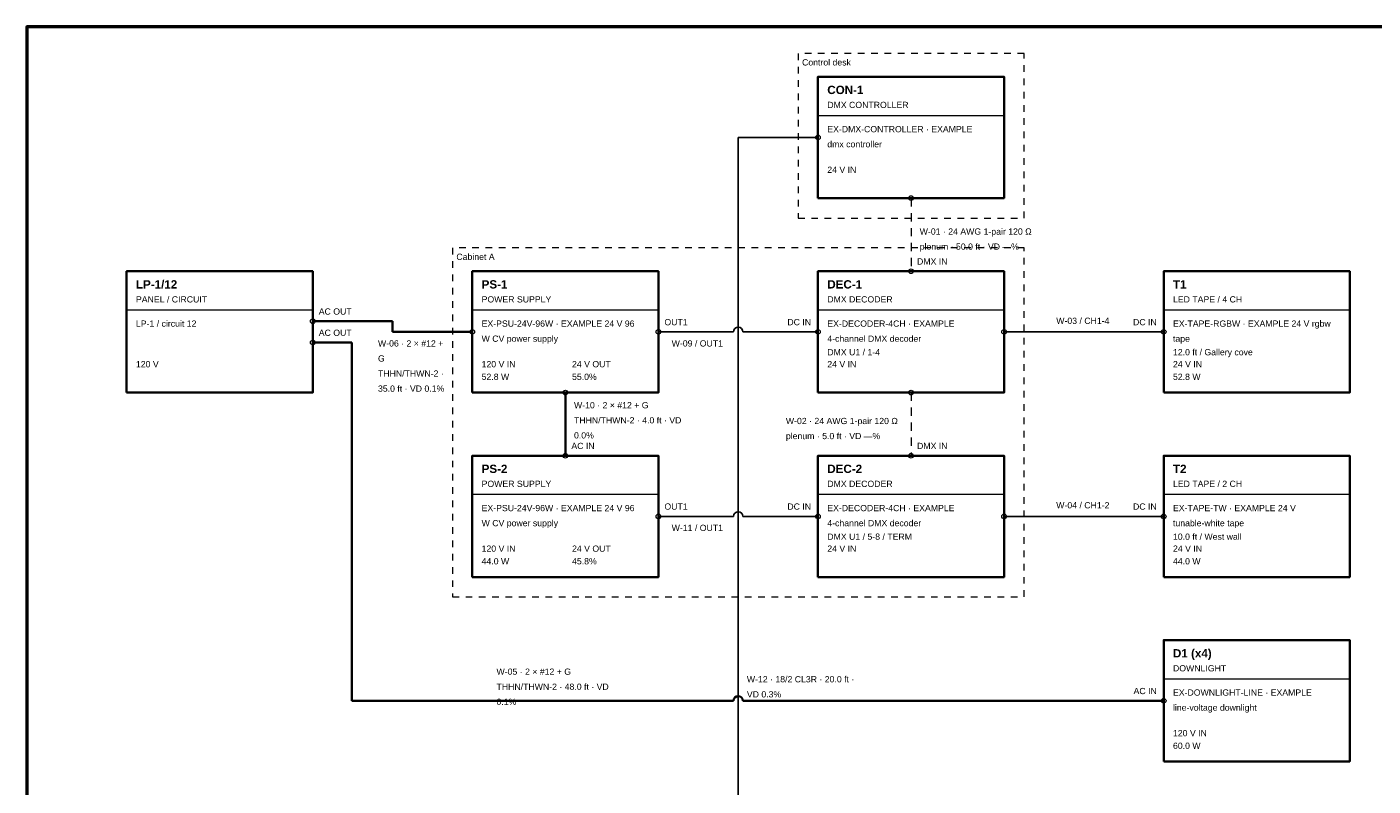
# Model space of a CAD drawing. Header units: inches. Extents: x 0.5 to 35.5, y 0.5 to 23.5.
# Tile 2 of 7: x 0.5 to 20.8, y 12.1 to 23.5. Entities that reach past the tile are written whole.
import ezdxf

# ---------------------------------------------------------------- set-up
doc = ezdxf.new("R2010")
doc.units = ezdxf.units.IN
doc.header["$MEASUREMENT"] = 0
doc.linetypes.add('DASHED', pattern=[0.1875, 0.125, -0.0625])
doc.linetypes.add('DASHED2', pattern=[0.09375, 0.0625, -0.03125])
for name, color, linetype, lineweight in [('E-ANNO-ENCL', 8, 'DASHED2', 18), ('E-ANNO-TAGS', 7, 'Continuous', 18), ('E-ANNO-TEXT', 7, 'Continuous', 18), ('E-ANNO-TTLB', 7, 'Continuous', 50), ('E-LITE-CTRL-DMX', 150, 'DASHED', 18), ('E-LITE-CTRL-EQPM', 7, 'Continuous', 35), ('E-LITE-FIXT', 7, 'Continuous', 35), ('E-LITE-WIRE-CL2', 94, 'Continuous', 25), ('E-POWR-EQPM', 7, 'Continuous', 35), ('E-POWR-WIRE-LV', 30, 'Continuous', 35)]:
    doc.layers.add(name, color=color, linetype=linetype, lineweight=lineweight)
doc.styles.add('BOLD', font='arialbd.ttf')
doc.styles.add('MAIN', font='arial.ttf')

# ---------------------------------------------------------------- blocks, each defined once
blk = doc.blocks.new('panel')
at = {"layer": 'E-POWR-EQPM', "lineweight": 18}
blk.add_line((0, 1.245), (2.8, 1.245), dxfattribs=at)
at = {"layer": 'E-POWR-EQPM', "lineweight": 35}
blk.add_lwpolyline([(0, 0), (2.8, 0), (2.8, 1.825), (0, 1.825)], close=True, dxfattribs=at)
at = {"layer": 'E-ANNO-TAGS'}
for tag, p, height, style in [('TAG', (0.14, 1.565), 0.125, 'BOLD'), ('DMX_ADDR', (0.14, 0.56), 0.0938, 'MAIN'), ('VIN', (0.14, 0.38), 0.0938, 'MAIN'), ('VOUT', (1.5, 0.38), 0.0938, 'MAIN'), ('WATTS', (0.14, 0.19), 0.0938, 'MAIN'), ('LOAD_PCT', (1.5, 0.19), 0.0938, 'MAIN')]:
    blk.add_attdef(tag, p, '', height=height, dxfattribs=dict(at, style=style))
at = {"layer": 'E-ANNO-TAGS', "style": 'MAIN', "flags": 1}
for tag, p in [('MODEL', (0.14, 0.99)), ('LOCATION', (0.14, 0.56))]:
    blk.add_attdef(tag, p, '', height=0.0938, dxfattribs=at)
at = {"layer": 'E-POWR-EQPM', "style": 'MAIN'}
blk.add_text('PANEL / CIRCUIT', height=0.09375, dxfattribs=at).set_placement((0.14, 1.355))
blk = doc.blocks.new('psu')
at = {"layer": 'E-POWR-EQPM', "lineweight": 18}
blk.add_line((0, 1.245), (2.8, 1.245), dxfattribs=at)
at = {"layer": 'E-POWR-EQPM', "lineweight": 35}
blk.add_lwpolyline([(0, 0), (2.8, 0), (2.8, 1.825), (0, 1.825)], close=True, dxfattribs=at)
at = {"layer": 'E-ANNO-TAGS'}
for tag, p, height, style in [('TAG', (0.14, 1.565), 0.125, 'BOLD'), ('DMX_ADDR', (0.14, 0.56), 0.0938, 'MAIN'), ('VIN', (0.14, 0.38), 0.0938, 'MAIN'), ('VOUT', (1.5, 0.38), 0.0938, 'MAIN'), ('WATTS', (0.14, 0.19), 0.0938, 'MAIN'), ('LOAD_PCT', (1.5, 0.19), 0.0938, 'MAIN')]:
    blk.add_attdef(tag, p, '', height=height, dxfattribs=dict(at, style=style))
at = {"layer": 'E-ANNO-TAGS', "style": 'MAIN', "flags": 1}
for tag, p in [('MODEL', (0.14, 0.99)), ('LOCATION', (0.14, 0.56))]:
    blk.add_attdef(tag, p, '', height=0.0938, dxfattribs=at)
at = {"layer": 'E-POWR-EQPM', "style": 'MAIN'}
blk.add_text('POWER SUPPLY', height=0.09375, dxfattribs=at).set_placement((0.14, 1.355))
blk = doc.blocks.new('decoder')
at = {"layer": 'E-LITE-CTRL-EQPM', "lineweight": 18}
blk.add_line((0, 1.245), (2.8, 1.245), dxfattribs=at)
at = {"layer": 'E-LITE-CTRL-EQPM', "lineweight": 35}
blk.add_lwpolyline([(0, 0), (2.8, 0), (2.8, 1.825), (0, 1.825)], close=True, dxfattribs=at)
at = {"layer": 'E-ANNO-TAGS'}
for tag, p, height, style in [('TAG', (0.14, 1.565), 0.125, 'BOLD'), ('DMX_ADDR', (0.14, 0.56), 0.0938, 'MAIN'), ('VIN', (0.14, 0.38), 0.0938, 'MAIN'), ('VOUT', (1.5, 0.38), 0.0938, 'MAIN'), ('WATTS', (0.14, 0.19), 0.0938, 'MAIN'), ('LOAD_PCT', (1.5, 0.19), 0.0938, 'MAIN')]:
    blk.add_attdef(tag, p, '', height=height, dxfattribs=dict(at, style=style))
at = {"layer": 'E-ANNO-TAGS', "style": 'MAIN', "flags": 1}
for tag, p in [('MODEL', (0.14, 0.99)), ('LOCATION', (0.14, 0.56))]:
    blk.add_attdef(tag, p, '', height=0.0938, dxfattribs=at)
at = {"layer": 'E-LITE-CTRL-EQPM', "style": 'MAIN'}
blk.add_text('DMX DECODER', height=0.09375, dxfattribs=at).set_placement((0.14, 1.355))
blk = doc.blocks.new('console')
at = {"layer": 'E-LITE-CTRL-EQPM', "lineweight": 18}
blk.add_line((0, 1.245), (2.8, 1.245), dxfattribs=at)
at = {"layer": 'E-LITE-CTRL-EQPM', "lineweight": 35}
blk.add_lwpolyline([(0, 0), (2.8, 0), (2.8, 1.825), (0, 1.825)], close=True, dxfattribs=at)
at = {"layer": 'E-ANNO-TAGS'}
for tag, p, height, style in [('TAG', (0.14, 1.565), 0.125, 'BOLD'), ('DMX_ADDR', (0.14, 0.56), 0.0938, 'MAIN'), ('VIN', (0.14, 0.38), 0.0938, 'MAIN'), ('VOUT', (1.5, 0.38), 0.0938, 'MAIN'), ('WATTS', (0.14, 0.19), 0.0938, 'MAIN'), ('LOAD_PCT', (1.5, 0.19), 0.0938, 'MAIN')]:
    blk.add_attdef(tag, p, '', height=height, dxfattribs=dict(at, style=style))
at = {"layer": 'E-ANNO-TAGS', "style": 'MAIN', "flags": 1}
for tag, p in [('MODEL', (0.14, 0.99)), ('LOCATION', (0.14, 0.56))]:
    blk.add_attdef(tag, p, '', height=0.0938, dxfattribs=at)
at = {"layer": 'E-LITE-CTRL-EQPM', "style": 'MAIN'}
blk.add_text('DMX CONTROLLER', height=0.09375, dxfattribs=at).set_placement((0.14, 1.355))
blk = doc.blocks.new('led-tape-4ch')
at = {"layer": 'E-LITE-FIXT', "lineweight": 18}
blk.add_line((0, 1.245), (2.8, 1.245), dxfattribs=at)
at = {"layer": 'E-LITE-FIXT', "lineweight": 35}
blk.add_lwpolyline([(0, 0), (2.8, 0), (2.8, 1.825), (0, 1.825)], close=True, dxfattribs=at)
at = {"layer": 'E-ANNO-TAGS'}
for tag, p, height, style in [('TAG', (0.14, 1.565), 0.125, 'BOLD'), ('DMX_ADDR', (0.14, 0.56), 0.0938, 'MAIN'), ('VIN', (0.14, 0.38), 0.0938, 'MAIN'), ('VOUT', (1.5, 0.38), 0.0938, 'MAIN'), ('WATTS', (0.14, 0.19), 0.0938, 'MAIN'), ('LOAD_PCT', (1.5, 0.19), 0.0938, 'MAIN')]:
    blk.add_attdef(tag, p, '', height=height, dxfattribs=dict(at, style=style))
at = {"layer": 'E-ANNO-TAGS', "style": 'MAIN', "flags": 1}
for tag, p in [('MODEL', (0.14, 0.99)), ('LOCATION', (0.14, 0.56))]:
    blk.add_attdef(tag, p, '', height=0.0938, dxfattribs=at)
at = {"layer": 'E-LITE-FIXT', "style": 'MAIN'}
blk.add_text('LED TAPE / 4 CH', height=0.09375, dxfattribs=at).set_placement((0.14, 1.355))
blk = doc.blocks.new('led-tape-2ch')
at = {"layer": 'E-LITE-FIXT', "lineweight": 18}
blk.add_line((0, 1.245), (2.8, 1.245), dxfattribs=at)
at = {"layer": 'E-LITE-FIXT', "lineweight": 35}
blk.add_lwpolyline([(0, 0), (2.8, 0), (2.8, 1.825), (0, 1.825)], close=True, dxfattribs=at)
at = {"layer": 'E-ANNO-TAGS'}
for tag, p, height, style in [('TAG', (0.14, 1.565), 0.125, 'BOLD'), ('DMX_ADDR', (0.14, 0.56), 0.0938, 'MAIN'), ('VIN', (0.14, 0.38), 0.0938, 'MAIN'), ('VOUT', (1.5, 0.38), 0.0938, 'MAIN'), ('WATTS', (0.14, 0.19), 0.0938, 'MAIN'), ('LOAD_PCT', (1.5, 0.19), 0.0938, 'MAIN')]:
    blk.add_attdef(tag, p, '', height=height, dxfattribs=dict(at, style=style))
at = {"layer": 'E-ANNO-TAGS', "style": 'MAIN', "flags": 1}
for tag, p in [('MODEL', (0.14, 0.99)), ('LOCATION', (0.14, 0.56))]:
    blk.add_attdef(tag, p, '', height=0.0938, dxfattribs=at)
at = {"layer": 'E-LITE-FIXT', "style": 'MAIN'}
blk.add_text('LED TAPE / 2 CH', height=0.09375, dxfattribs=at).set_placement((0.14, 1.355))
blk = doc.blocks.new('downlight')
at = {"layer": 'E-LITE-FIXT', "lineweight": 18}
blk.add_line((0, 1.245), (2.8, 1.245), dxfattribs=at)
at = {"layer": 'E-LITE-FIXT', "lineweight": 35}
blk.add_lwpolyline([(0, 0), (2.8, 0), (2.8, 1.825), (0, 1.825)], close=True, dxfattribs=at)
at = {"layer": 'E-ANNO-TAGS'}
for tag, p, height, style in [('TAG', (0.14, 1.565), 0.125, 'BOLD'), ('DMX_ADDR', (0.14, 0.56), 0.0938, 'MAIN'), ('VIN', (0.14, 0.38), 0.0938, 'MAIN'), ('VOUT', (1.5, 0.38), 0.0938, 'MAIN'), ('WATTS', (0.14, 0.19), 0.0938, 'MAIN'), ('LOAD_PCT', (1.5, 0.19), 0.0938, 'MAIN')]:
    blk.add_attdef(tag, p, '', height=height, dxfattribs=dict(at, style=style))
at = {"layer": 'E-ANNO-TAGS', "style": 'MAIN', "flags": 1}
for tag, p in [('MODEL', (0.14, 0.99)), ('LOCATION', (0.14, 0.56))]:
    blk.add_attdef(tag, p, '', height=0.0938, dxfattribs=at)
at = {"layer": 'E-LITE-FIXT', "style": 'MAIN'}
blk.add_text('DOWNLIGHT', height=0.0938, dxfattribs=at).set_placement((0.14, 1.355))

msp = doc.modelspace()

# ---------------------------------------------------------------- linework, layer by layer
at = {"layer": 'E-ANNO-ENCL'}
for points in [[(12.1, 20.625), (15.5, 20.625), (15.5, 23.1), (12.1, 23.1)], [(6.9, 14.925), (15.5, 14.925), (15.5, 20.175), (6.9, 20.175)]]:
    msp.add_lwpolyline(points, close=True, dxfattribs=at)
at = {"layer": 'E-ANNO-TTLB'}
msp.add_lwpolyline([(0.5, 0.5), (35.5, 0.5), (35.5, 23.5), (0.5, 23.5)], close=True, dxfattribs=at)
at = {"layer": 'E-LITE-CTRL-DMX'}
for points in [[(13.8, 20.925), (13.8, 19.825)], [(13.8, 18), (13.8, 17.05)]]:
    msp.add_lwpolyline(points, dxfattribs=at)
at = {"layer": 'E-LITE-CTRL-DMX', "linetype": 'Continuous', "lineweight": 18}
for centre in [(13.8, 20.925), (13.8, 19.825), (13.8, 18), (13.8, 17.05)]:
    msp.add_circle(centre, 0.035, dxfattribs=at)
at = {"layer": 'E-LITE-WIRE-CL2'}
for points in [[(11.2, 10.908), (11.2, 21.837)], [(11.2, 21.837), (12.4, 21.837)], [(10, 18.913), (11.13, 18.913)], [(11.27, 18.913), (12.4, 18.913)], [(15.2, 18.913), (17.6, 18.913)], [(10, 16.137), (11.13, 16.137)], [(11.27, 16.137), (12.4, 16.137)], [(15.2, 16.137), (17.6, 16.137)]]:
    msp.add_lwpolyline(points, dxfattribs=at)
at = {"layer": 'E-LITE-WIRE-CL2', "linetype": 'Continuous', "lineweight": 18}
for centre in [(12.4, 21.837), (10, 18.913), (12.4, 18.913), (15.2, 18.913), (17.6, 18.913), (10, 16.137), (12.4, 16.137), (15.2, 16.137), (17.6, 16.137)]:
    msp.add_circle(centre, 0.035, dxfattribs=at)
at = {"layer": 'E-LITE-WIRE-CL2', "linetype": 'Continuous'}
for centre in [(11.2, 18.913), (11.2, 16.137)]:
    msp.add_arc(centre, 0.07, 0, 180, dxfattribs=at)
at = {"layer": 'E-POWR-WIRE-LV'}
for points in [[(4.8, 19.073), (6, 19.073)], [(6, 19.073), (6, 18.913)], [(6, 18.913), (7.2, 18.913)], [(4.8, 18.753), (5.39, 18.753)], [(5.39, 18.753), (5.39, 13.363)], [(8.6, 18), (8.6, 17.05)], [(5.39, 13.363), (11.13, 13.363)], [(11.27, 13.363), (17.6, 13.363)]]:
    msp.add_lwpolyline(points, dxfattribs=at)
at = {"layer": 'E-POWR-WIRE-LV', "linetype": 'Continuous', "lineweight": 18}
for centre in [(4.8, 19.073), (7.2, 18.913), (4.8, 18.753), (8.6, 18), (8.6, 17.05), (17.6, 13.363)]:
    msp.add_circle(centre, 0.035, dxfattribs=at)
at = {"layer": 'E-POWR-WIRE-LV', "linetype": 'Continuous'}
msp.add_arc((11.2, 13.363), 0.07, 0, 180, dxfattribs=at)

# ---------------------------------------------------------------- block references
at = {"layer": 'E-LITE-CTRL-EQPM'}
for name, p, values in [('console', (12.4, 20.925), {'TAG': 'CON-1', 'VIN': '24 V IN'}), ('decoder', (12.4, 18), {'TAG': 'DEC-1', 'VIN': '24 V IN', 'DMX_ADDR': 'DMX U1 / 1-4'}), ('decoder', (12.4, 15.225), {'TAG': 'DEC-2', 'VIN': '24 V IN', 'DMX_ADDR': 'DMX U1 / 5-8 / TERM'})]:
    msp.add_blockref(name, p, dxfattribs=at).add_auto_attribs(values)
at = {"layer": 'E-LITE-FIXT'}
for name, p, values in [('led-tape-4ch', (17.6, 18), {'TAG': 'T1', 'VIN': '24 V IN', 'WATTS': '52.8 W'}), ('led-tape-2ch', (17.6, 15.225), {'TAG': 'T2', 'VIN': '24 V IN', 'WATTS': '44.0 W'}), ('downlight', (17.6, 12.45), {'TAG': 'D1 (x4)', 'VIN': '120 V IN', 'WATTS': '60.0 W'})]:
    msp.add_blockref(name, p, dxfattribs=at).add_auto_attribs(values)
at = {"layer": 'E-POWR-EQPM'}
for name, p, values in [('panel', (2, 18), {'TAG': 'LP-1/12', 'VIN': '120 V'}), ('psu', (7.2, 18), {'TAG': 'PS-1', 'VIN': '120 V IN', 'VOUT': '24 V OUT', 'WATTS': '52.8 W', 'LOAD_PCT': '55.0%'}), ('psu', (7.2, 15.225), {'TAG': 'PS-2', 'VIN': '120 V IN', 'VOUT': '24 V OUT', 'WATTS': '44.0 W', 'LOAD_PCT': '45.8%'})]:
    msp.add_blockref(name, p, dxfattribs=at).add_auto_attribs(values)

# ---------------------------------------------------------------- texts
at = {"layer": 'E-ANNO-ENCL', "style": 'MAIN'}
for s, height, p in [('Control desk', 0.09375, (12.16, 22.92)), ('Cabinet A', 0.0938, (6.96, 19.995))]:
    msp.add_text(s, height=height, dxfattribs=at).set_placement(p)
at = {"layer": 'E-ANNO-TAGS', "style": 'MAIN'}
for s, p in [('DMX IN', (13.89, 19.925)), ('AC OUT', (4.89, 19.172)), ('OUT1', (10.09, 19.012)), ('DC IN', (11.939, 19.012)), ('DC IN', (17.139, 19.012)), ('AC OUT', (4.89, 18.852)), ('AC IN', (8.69, 17.15)), ('DMX IN', (13.89, 17.15)), ('OUT1', (10.09, 16.238)), ('DC IN', (11.939, 16.238)), ('DC IN', (17.139, 16.238)), ('AC IN', (17.147, 13.463))]:
    msp.add_text(s, height=0.0938, dxfattribs=at).set_placement(p)
at = {"layer": 'E-ANNO-TEXT', "char_height": 0.09375, "attachment_point": 1, "line_spacing_factor": 1.45, "style": 'MAIN'}
for s, insert, width in [('EX-DMX-CONTROLLER · EXAMPLE\\Pdmx controller', (12.54, 22.009), 2.30149), ('W-01 · 24 AWG 1-pair 120 Ω\\Pplenum · 50.0 ft · VD —%', (13.93, 20.469), 1.78277), ('LP-1 / circuit 12', (2.14, 19.084), 0.97668), ('EX-PSU-24V-96W · EXAMPLE 24 V 96\\PW CV power supply', (7.34, 19.084), 2.42319), ('EX-DECODER-4CH · EXAMPLE\\P4-channel DMX decoder', (12.54, 19.084), 2.02137), ('W-03 / CH1-4', (15.984, 19.126), 0.8629), ('EX-TAPE-RGBW · EXAMPLE 24 V rgbw\\Ptape', (17.74, 19.084), 2.49857), ('W-06 · 2 × #12 +\\PG\\PTHHN/THWN-2 ·\\P35.0 ft · VD 0.1%', (5.781, 18.786), 1.06764), ('W-09 / OUT1', (10.199, 18.786), 0.83256), ('W-10 · 2 × #12 + G\\PTHHN/THWN-2 · 4.0 ft · VD\\P0.0%', (8.73, 17.856), 1.71065), ('W-02 · 24 AWG 1-pair 120 Ω\\Pplenum · 5.0 ft · VD —%', (11.917, 17.619), 1.78277), ('EX-PSU-24V-96W · EXAMPLE 24 V 96\\PW CV power supply', (7.34, 16.309), 2.42319), ('EX-DECODER-4CH · EXAMPLE\\P4-channel DMX decoder', (12.54, 16.309), 2.02137), ('W-04 / CH1-2', (15.984, 16.351), 0.8629), ('EX-TAPE-TW · EXAMPLE 24 V\\Ptunable-white tape', (17.74, 16.309), 1.95331), ('W-11 / OUT1', (10.199, 16.011), 0.83256), ('W-05 · 2 × #12 + G\\PTHHN/THWN-2 · 48.0 ft · VD\\P0.1%', (7.564, 13.848), 1.78643), ('W-12 · 18/2 CL3R · 20.0 ft ·\\PVD 0.3%', (11.33, 13.734), 1.71125), ('EX-DOWNLIGHT-LINE · EXAMPLE\\Pline-voltage downlight', (17.74, 13.534), 2.20302)]:
    msp.add_mtext(s, dxfattribs=dict(at, insert=insert, width=width))
at = {"layer": 'E-LITE-FIXT', "style": 'MAIN'}
for s, p in [('12.0 ft / Gallery cove', (17.74, 18.56)), ('10.0 ft / West wall', (17.74, 15.785))]:
    msp.add_text(s, height=0.09375, dxfattribs=at).set_placement(p)

doc.saveas('drawing.dxf')
